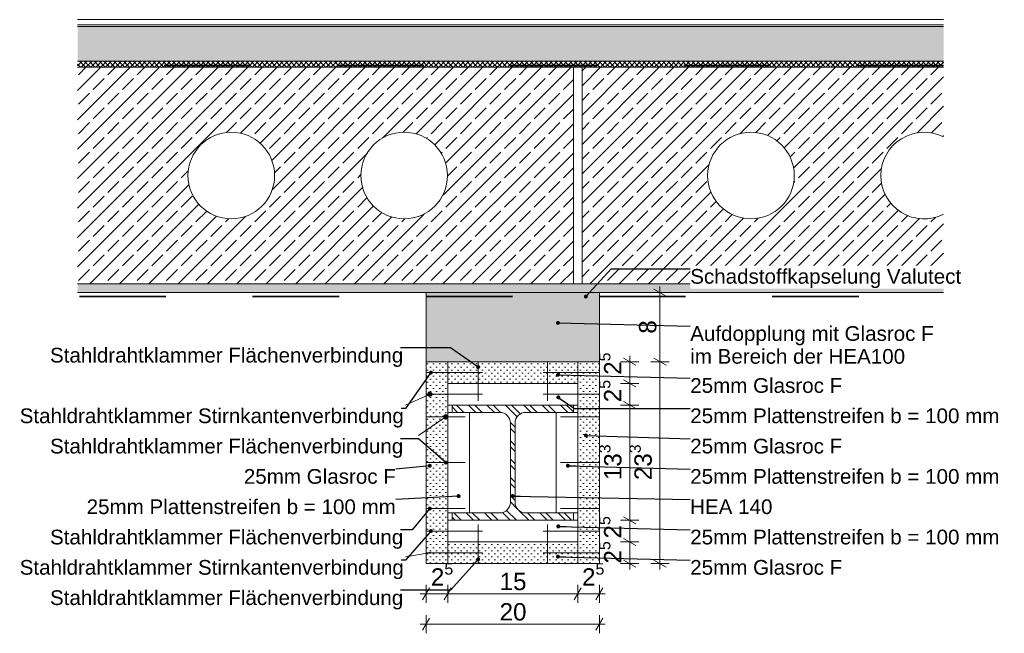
# Model space of a CAD drawing. Header units: metres. Extents: x 0 to 114, y 1 to 7.
# Tile 32 of 50: x 36.355 to 37.492, y 1.3 to 2.009. Entities that reach past the tile are written whole.
import ezdxf

# ---------------------------------------------------------------- set-up
doc = ezdxf.new("R2010")
doc.units = ezdxf.units.M
doc.header["$MEASUREMENT"] = 0
doc.linetypes.add('Strichlinie eng', pattern=[0.023, 0.015, -0.008])
doc.linetypes.add('Wipeout_Contour', pattern=[1, 0, -1])
for name, color, linetype in [('152 - Bemaßung_ Beschriftung.Ausbau', 7, 'Continuous'), ('301 - Elemente.Linie', 7, 'Continuous'), ('603 - Struktur.Bodenplatte_ Decke Roh', 7, 'Continuous'), ('650 - Abdeckung.Fußboden Aufbau', 7, 'Continuous'), ('Neubau_301 - Elemente.Linie', 7, 'Continuous'), ('Neubau_606 - Struktur.Wand Innen Ausbau', 7, 'Continuous'), ('Neubau_608 - Struktur.Träger', 7, 'Continuous')]:
    doc.layers.add(name, color=color, linetype=linetype)
doc.styles.add('ERSTELLTER_STIL_1', font='txt')
doc.dimstyles.new('ERSTELLTER_STIL__1', dxfattribs={"dimtxt": 0.02, "dimasz": 0.01064, "dimexe": 0.18, "dimexo": 0.0625, "dimgap": 0, "dimtad": 1, "dimtih": 1, "dimtoh": 1, "dimzin": 0, "dimdsep": 46, "dimtxsty": 'ERSTELLTER_STIL_1', "dimblk": 'ARROWHEAD_2', "dimblk1": 'ARROWHEAD_2', "dimblk2": 'ARROWHEAD_2', "dimcen": 0.09, "dimse1": 1, "dimse2": 1, "dimclrd": 7, "dimclre": 7, "dimclrt": 7, "dimazin": 0, "dimtfac": 1, "dimtdec": 4, "dimtmove": 0, "dimatfit": 3, "dimfxl": 1, "dimtolj": 1, "dimtzin": 0, "dimarcsym": 0})
doc.dimstyles.new('ERSTELLTER_STIL__2', dxfattribs={"dimtxt": 0.02, "dimasz": 0.01064, "dimexe": 0.18, "dimexo": 0.0625, "dimgap": 0, "dimtad": 1, "dimzin": 0, "dimdsep": 46, "dimtxsty": 'ERSTELLTER_STIL_1', "dimblk": 'ARROWHEAD_2', "dimblk1": 'ARROWHEAD_2', "dimblk2": 'ARROWHEAD_2', "dimcen": 0.09, "dimse1": 1, "dimse2": 1, "dimclrd": 7, "dimclre": 7, "dimclrt": 7, "dimazin": 0, "dimtfac": 1, "dimtdec": 4, "dimtmove": 0, "dimatfit": 3, "dimfxl": 1, "dimtolj": 1, "dimtzin": 0, "dimarcsym": 0})
doc.dimstyles.new('ERSTELLTER_STIL__3', dxfattribs={"dimtxt": 0.18, "dimasz": 0.00912, "dimexe": 0.18, "dimexo": 0.0625, "dimgap": 0, "dimtad": 0, "dimtih": 1, "dimtoh": 1, "dimdec": 4, "dimzin": 0, "dimdsep": 46, "dimcen": 0.09, "dimadec": 0, "dimazin": 0, "dimtfac": 1, "dimtdec": 4, "dimtmove": 0, "dimatfit": 3, "dimldrblk": 'ARROWHEAD_11', "dimfxl": 1, "dimtolj": 1, "dimtzin": 0, "dimarcsym": 0})
doc.dimstyles.new('ERSTELLTER_STIL__4', dxfattribs={"dimtxt": 0.02, "dimasz": 0.01064, "dimexe": 0.18, "dimexo": 0.0625, "dimgap": 0, "dimtad": 1, "dimzin": 0, "dimdsep": 46, "dimtxsty": 'ERSTELLTER_STIL_1', "dimblk": 'ARROWHEAD_2', "dimblk1": 'ARROWHEAD_2', "dimblk2": 'ARROWHEAD_2', "dimcen": 0.09, "dimse1": 1, "dimse2": 1, "dimclrd": 7, "dimclre": 7, "dimclrt": 7, "dimazin": 0, "dimtfac": 1, "dimtdec": 4, "dimtmove": 2, "dimatfit": 3, "dimfxl": 1, "dimtolj": 1, "dimtzin": 0, "dimarcsym": 0})
doc.dimstyles.new('ERSTELLTER_STIL__5', dxfattribs={"dimtxt": 0.02, "dimasz": 0.01064, "dimexe": 0.18, "dimexo": 0.0625, "dimgap": 0, "dimtad": 1, "dimtih": 1, "dimtoh": 1, "dimzin": 0, "dimdsep": 46, "dimtxsty": 'ERSTELLTER_STIL_1', "dimblk": 'ARROWHEAD_2', "dimblk1": 'ARROWHEAD_2', "dimblk2": 'ARROWHEAD_2', "dimcen": 0.09, "dimse1": 1, "dimse2": 1, "dimclrd": 7, "dimclre": 7, "dimclrt": 7, "dimazin": 0, "dimtfac": 1, "dimtdec": 4, "dimtmove": 2, "dimatfit": 3, "dimfxl": 1, "dimtolj": 1, "dimtzin": 0, "dimarcsym": 0})
pattern_1 = [(45, (-5.3675353, -7.991143), (-0.0035355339, 0.0035355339), [0, -0.005])]
pattern_2 = [(45, (-5.367535, -7.991143), (-0.016970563, 0.016970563), []), (45, (-5.37602, -7.982658), (-0.016970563, 0.016970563), [0.018, -0.006])]

# ---------------------------------------------------------------- blocks, each defined once
blk = doc.blocks.new('*D117', base_point=(-5.3675, -7.9911))
at = {"layer": '152 - Bemaßung_ Beschriftung.Ausbau', "color": 7, "linetype": 'Continuous', "lineweight": 5}
for p, q in [((37.052, 1.4099), (37.066, 1.4018)), ((37.0695, 1.4059), (37.0485, 1.4059)), ((37.059, 1.3809), (37.059, 1.4059)), ((37.0695, 1.3809), (37.0485, 1.3809)), ((37.052, 1.3849), (37.066, 1.3768)), ((37.059, 1.374), (37.059, 1.3809))]:
    blk.add_line(p, q, dxfattribs=at)
at = {"layer": '152 - Bemaßung_ Beschriftung.Ausbau', "color": 7, "lineweight": 5, "insert": (37.0552, 1.3809), "char_height": 0.02, "attachment_point": 7, "rotation": 90, "style": 'ERSTELLTER_STIL_1'}
blk.add_mtext('\\A1;{\\pql;\\fArial|b0|i0|c0|p38;2\\fArial|b0|i0|c0|p38;\\A1{\\H.66x;\\S5^  ;}}', dxfattribs=at)
blk = doc.blocks.new('ARROWHEAD_2')
at = {"color": 0, "linetype": 'Continuous', "lineweight": 0}
for p, q in [((0, 0), (-1, 0)), ((-0.38, -0.66), (0.38, 0.66))]:
    blk.add_line(p, q, dxfattribs=at)
blk = doc.blocks.new('*D118', base_point=(-5.3675, -7.9911))
at = {"layer": '152 - Bemaßung_ Beschriftung.Ausbau', "color": 7, "linetype": 'Continuous', "lineweight": 5}
for p, q in [((37.052, 1.4349), (37.066, 1.4268)), ((37.0695, 1.4309), (37.0485, 1.4309)), ((37.059, 1.4059), (37.059, 1.4309)), ((37.052, 1.4099), (37.066, 1.4018)), ((37.0695, 1.4059), (37.0485, 1.4059))]:
    blk.add_line(p, q, dxfattribs=at)
at = {"layer": '152 - Bemaßung_ Beschriftung.Ausbau', "color": 7, "lineweight": 5, "insert": (37.0552, 1.4098), "char_height": 0.02, "attachment_point": 7, "rotation": 90, "style": 'ERSTELLTER_STIL_1'}
blk.add_mtext('\\A1;{\\pql;\\fArial|b0|i0|c0|p38;2\\fArial|b0|i0|c0|p38;\\A1{\\H.66x;\\S5^  ;}}', dxfattribs=at)
blk = doc.blocks.new('*D119', base_point=(-5.3675, -7.9911))
at = {"layer": '152 - Bemaßung_ Beschriftung.Ausbau', "color": 7, "linetype": 'Continuous', "lineweight": 5}
for p, q in [((37.0695, 1.5639), (37.0485, 1.5639)), ((37.052, 1.5679), (37.066, 1.5598)), ((37.059, 1.4309), (37.059, 1.5639)), ((37.052, 1.4349), (37.066, 1.4268)), ((37.0695, 1.4309), (37.0485, 1.4309))]:
    blk.add_line(p, q, dxfattribs=at)
at = {"layer": '152 - Bemaßung_ Beschriftung.Ausbau', "color": 7, "lineweight": 5, "insert": (37.0553, 1.4772), "char_height": 0.02, "attachment_point": 7, "rotation": 90, "style": 'ERSTELLTER_STIL_1'}
blk.add_mtext('\\A1;{\\pql;\\fArial|b0|i0|c0|p38;13\\fArial|b0|i0|c0|p38;\\A1{\\H.66x;\\S3^  ;}}', dxfattribs=at)
blk = doc.blocks.new('*D120', base_point=(-5.3675, -7.9911))
at = {"layer": '152 - Bemaßung_ Beschriftung.Ausbau', "color": 7, "linetype": 'Continuous', "lineweight": 5}
for p, q in [((37.052, 1.5929), (37.066, 1.5848)), ((37.0695, 1.5889), (37.0485, 1.5889)), ((37.059, 1.5639), (37.059, 1.5889)), ((37.0695, 1.5639), (37.0485, 1.5639)), ((37.052, 1.5679), (37.066, 1.5598))]:
    blk.add_line(p, q, dxfattribs=at)
at = {"layer": '152 - Bemaßung_ Beschriftung.Ausbau', "color": 7, "lineweight": 5, "insert": (37.0552, 1.5671), "char_height": 0.02, "attachment_point": 7, "rotation": 90, "style": 'ERSTELLTER_STIL_1'}
blk.add_mtext('\\A1;{\\pql;\\fArial|b0|i0|c0|p38;2\\fArial|b0|i0|c0|p38;\\A1{\\H.66x;\\S5^  ;}}', dxfattribs=at)
blk = doc.blocks.new('*D121', base_point=(-5.3675, -7.9911))
at = {"layer": '152 - Bemaßung_ Beschriftung.Ausbau', "color": 7, "linetype": 'Continuous', "lineweight": 5}
for p, q in [((37.066, 1.6098), (37.052, 1.6179)), ((37.059, 1.6139), (37.059, 1.6207)), ((37.0695, 1.6139), (37.0485, 1.6139)), ((37.059, 1.5889), (37.059, 1.6139)), ((37.052, 1.5929), (37.066, 1.5848)), ((37.0695, 1.5889), (37.0485, 1.5889))]:
    blk.add_line(p, q, dxfattribs=at)
at = {"layer": '152 - Bemaßung_ Beschriftung.Ausbau', "color": 7, "lineweight": 5, "insert": (37.0552, 1.5988), "char_height": 0.02, "attachment_point": 7, "rotation": 90, "style": 'ERSTELLTER_STIL_1'}
blk.add_mtext('\\A1;{\\pql;\\fArial|b0|i0|c0|p38;2\\fArial|b0|i0|c0|p38;\\A1{\\H.66x;\\S5^  ;}}', dxfattribs=at)
blk = doc.blocks.new('*D122', base_point=(-5.3675, -7.9911))
at = {"layer": '152 - Bemaßung_ Beschriftung.Ausbau', "color": 7, "linetype": 'Continuous', "lineweight": 5}
for p, q in [((36.828, 1.3529), (36.8199, 1.3389)), ((36.824, 1.3354), (36.824, 1.3564)), ((36.853, 1.3529), (36.8449, 1.3389)), ((36.849, 1.3354), (36.849, 1.3564)), ((36.8171, 1.3459), (36.824, 1.3459)), ((36.824, 1.3459), (36.849, 1.3459))]:
    blk.add_line(p, q, dxfattribs=at)
at = {"layer": '152 - Bemaßung_ Beschriftung.Ausbau', "color": 7, "lineweight": 5, "insert": (36.8295, 1.3496), "char_height": 0.02, "attachment_point": 7, "style": 'ERSTELLTER_STIL_1'}
blk.add_mtext('\\A1;{\\pql;\\fArial|b0|i0|c0|p38;2\\fArial|b0|i0|c0|p38;\\A1{\\H.66x;\\S5^  ;}}', dxfattribs=at)
blk = doc.blocks.new('*D123', base_point=(-5.3675, -7.9911))
at = {"layer": '152 - Bemaßung_ Beschriftung.Ausbau', "color": 7, "linetype": 'Continuous', "lineweight": 5}
for p, q in [((36.853, 1.3529), (36.8449, 1.3389)), ((36.849, 1.3354), (36.849, 1.3564)), ((37.003, 1.3529), (36.9949, 1.3389)), ((36.999, 1.3354), (36.999, 1.3564)), ((36.849, 1.3459), (36.999, 1.3459))]:
    blk.add_line(p, q, dxfattribs=at)
at = {"layer": '152 - Bemaßung_ Beschriftung.Ausbau', "color": 7, "lineweight": 5, "insert": (36.9088, 1.3499), "char_height": 0.02, "attachment_point": 7, "style": 'ERSTELLTER_STIL_1'}
blk.add_mtext('\\A1;{\\pql;\\fArial|b0|i0|c0|p38;15}', dxfattribs=at)
blk = doc.blocks.new('*D124', base_point=(-5.3675, -7.9911))
at = {"layer": '152 - Bemaßung_ Beschriftung.Ausbau', "color": 7, "linetype": 'Continuous', "lineweight": 5}
for p, q in [((37.003, 1.3529), (36.9949, 1.3389)), ((36.999, 1.3354), (36.999, 1.3564)), ((37.0199, 1.3389), (37.028, 1.3529)), ((37.024, 1.3354), (37.024, 1.3564)), ((36.999, 1.3459), (37.024, 1.3459)), ((37.024, 1.3459), (37.0308, 1.3459))]:
    blk.add_line(p, q, dxfattribs=at)
at = {"layer": '152 - Bemaßung_ Beschriftung.Ausbau', "color": 7, "lineweight": 5, "insert": (37.004, 1.3496), "char_height": 0.02, "attachment_point": 7, "style": 'ERSTELLTER_STIL_1'}
blk.add_mtext('\\A1;{\\pql;\\fArial|b0|i0|c0|p38;2\\fArial|b0|i0|c0|p38;\\A1{\\H.66x;\\S5^  ;}}', dxfattribs=at)
blk = doc.blocks.new('*D125', base_point=(-5.3675, -7.9911))
at = {"layer": '152 - Bemaßung_ Beschriftung.Ausbau', "color": 7, "linetype": 'Continuous', "lineweight": 5}
for p, q in [((36.824, 1.3004), (36.824, 1.3214)), ((37.024, 1.3004), (37.024, 1.3214)), ((36.8171, 1.3109), (36.824, 1.3109)), ((36.828, 1.3179), (36.8199, 1.3039)), ((36.824, 1.3109), (37.024, 1.3109)), ((37.0199, 1.3039), (37.028, 1.3179)), ((37.024, 1.3109), (37.0308, 1.3109))]:
    blk.add_line(p, q, dxfattribs=at)
at = {"layer": '152 - Bemaßung_ Beschriftung.Ausbau', "color": 7, "lineweight": 5, "insert": (36.9088, 1.3149), "char_height": 0.02, "attachment_point": 7, "style": 'ERSTELLTER_STIL_1'}
blk.add_mtext('\\A1;{\\pql;\\fArial|b0|i0|c0|p38;20}', dxfattribs=at)
blk = doc.blocks.new('*D126', base_point=(-5.3675, -7.9911))
at = {"layer": '152 - Bemaßung_ Beschriftung.Ausbau', "color": 7, "linetype": 'Continuous', "lineweight": 5}
for p, q in [((37.087, 1.6179), (37.101, 1.6098)), ((37.1045, 1.6139), (37.0835, 1.6139)), ((37.094, 1.3809), (37.094, 1.6139)), ((37.1045, 1.3809), (37.0835, 1.3809)), ((37.087, 1.3849), (37.101, 1.3768)), ((37.094, 1.374), (37.094, 1.3809))]:
    blk.add_line(p, q, dxfattribs=at)
at = {"layer": '152 - Bemaßung_ Beschriftung.Ausbau', "color": 7, "lineweight": 5, "insert": (37.0903, 1.4772), "char_height": 0.02, "attachment_point": 7, "rotation": 90, "style": 'ERSTELLTER_STIL_1'}
blk.add_mtext('\\A1;{\\pql;\\fArial|b0|i0|c0|p38;23\\fArial|b0|i0|c0|p38;\\A1{\\H.66x;\\S3^  ;}}', dxfattribs=at)
blk = doc.blocks.new('*D127', base_point=(-5.3675, -7.9911))
at = {"layer": '152 - Bemaßung_ Beschriftung.Ausbau', "color": 7, "linetype": 'Continuous', "lineweight": 5}
for p, q in [((37.101, 1.6898), (37.087, 1.6979)), ((37.094, 1.6939), (37.094, 1.7007)), ((37.1045, 1.6939), (37.0835, 1.6939)), ((37.094, 1.6139), (37.094, 1.6939)), ((37.087, 1.6179), (37.101, 1.6098)), ((37.1045, 1.6139), (37.0835, 1.6139))]:
    blk.add_line(p, q, dxfattribs=at)
at = {"layer": '152 - Bemaßung_ Beschriftung.Ausbau', "color": 7, "lineweight": 5, "insert": (37.09, 1.6463), "char_height": 0.02, "attachment_point": 7, "rotation": 90, "style": 'ERSTELLTER_STIL_1'}
blk.add_mtext('\\A1;{\\pql;\\fArial|b0|i0|c0|p38;8}', dxfattribs=at)
blk = doc.blocks.new('ARROWHEAD_11')
at = {"color": 0, "linetype": 'Continuous', "lineweight": 0}
blk.add_line((0, 0), (-1, 0), dxfattribs=at)
at = {"color": 0, "linetype": 'Continuous', "lineweight": 0, "const_width": 0.25, "flags": 128}
blk.add_lwpolyline([(-0.125, 0, 1), (0.125, 0, 1)], format="xyb", close=True, dxfattribs=at)

msp = doc.modelspace()

# ---------------------------------------------------------------- hatches: boundary and pattern name
at = {"linetype": 'Continuous', "lineweight": 5}
h = msp.add_hatch(dxfattribs=at)
h.set_pattern_fill('Metall__Stahl_0006', color=1, style=0, pattern_type=2)
h.set_pattern_definition([(135, (-5.367535, -7.991143), (0.0106066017, 0.0106066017), []), (135, (-5.371071, -7.994678), (0.0106066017, 0.0106066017), [])])
h.paths.add_polyline_path([(36.994, 1.5639), (36.854, 1.5639), (36.854, 1.5554), (36.9092, 1.5554, -0.414214), (36.9212, 1.5434), (36.9212, 1.4514, -0.414214), (36.9092, 1.4394), (36.854, 1.4394), (36.854, 1.4309), (36.994, 1.4309), (36.994, 1.4394), (36.9387, 1.4394, -0.414214), (36.9267, 1.4514), (36.9267, 1.5434, -0.414214), (36.9387, 1.5554), (36.994, 1.5554)])
at = {"layer": '152 - Bemaßung_ Beschriftung.Ausbau', "linetype": 'Continuous', "lineweight": 0, "true_color": 0x000000}
for points in [[(36.8256, 1.5764), (36.8258, 1.5754), (36.8263, 1.5746), (36.8271, 1.574), (36.8281, 1.5739), (36.829, 1.574), (36.8298, 1.5746), (36.8304, 1.5754), (36.8306, 1.5764), (36.8304, 1.5773), (36.8298, 1.5781), (36.829, 1.5787), (36.8281, 1.5789), (36.8271, 1.5787), (36.8263, 1.5781), (36.8258, 1.5773)], [(36.8441, 1.5504), (36.8443, 1.5494), (36.8448, 1.5486), (36.8456, 1.548), (36.8466, 1.5479), (36.8475, 1.548), (36.8483, 1.5486), (36.8489, 1.5494), (36.8491, 1.5504), (36.8489, 1.5513), (36.8483, 1.5521), (36.8475, 1.5527), (36.8466, 1.5529), (36.8456, 1.5527), (36.8448, 1.5521), (36.8443, 1.5513)], [(36.8276, 1.3934), (36.8276, 1.3932), (36.8277, 1.393), (36.8279, 1.3929), (36.8281, 1.3929), (36.8283, 1.3929), (36.8284, 1.393), (36.8285, 1.3932), (36.8286, 1.3934), (36.8285, 1.3935), (36.8284, 1.3937), (36.8283, 1.3938), (36.8281, 1.3939), (36.8279, 1.3938), (36.8277, 1.3937), (36.8276, 1.3935)]]:
    msp.add_hatch(color=18, dxfattribs=at).paths.add_polyline_path(points)
at = {"layer": '603 - Struktur.Bodenplatte_ Decke Roh', "linetype": 'Continuous', "lineweight": 5}
h = msp.add_hatch(dxfattribs=at)
h.set_pattern_fill('Beton__Stahlbeton_0006', style=0, pattern_type=2)
h.set_pattern_definition(pattern_2)
h.paths.add_polyline_path([(36.4215, 1.7039), (36.994, 1.7039), (36.994, 1.9539), (36.4215, 1.9539)])
h.paths.add_polyline_path([(36.799, 1.7789, 0.414214), (36.849, 1.8289, 0.414214), (36.799, 1.8789, 0.414214), (36.749, 1.8289, 0.414214)], flags=0)
h.paths.add_polyline_path([(36.599, 1.8789, -0.414214), (36.649, 1.8289, -0.414214), (36.599, 1.7789, -0.414214), (36.549, 1.8289, -0.414214)], flags=0)
h = msp.add_hatch(dxfattribs=at)
h.set_pattern_fill('Beton__Stahlbeton_0006', style=0, pattern_type=2)
h.set_pattern_definition(pattern_2)
h.paths.add_polyline_path([(37.004, 1.9539), (37.004, 1.7039), (37.4215, 1.7039), (37.4215, 1.7842, -0.117224), (37.399, 1.7789, -0.414214), (37.349, 1.8289, -0.414214), (37.399, 1.8789, -0.117224), (37.4215, 1.8735), (37.4215, 1.9539)])
h.paths.add_polyline_path([(37.199, 1.8789, -0.414214), (37.249, 1.8289, -0.414214), (37.199, 1.7789, -0.414214), (37.149, 1.8289, -0.414214)], flags=0)
h = msp.add_hatch(dxfattribs=at)
h.set_pattern_fill('Gips_0006', style=0, pattern_type=2)
h.set_pattern_definition(pattern_1)
h.paths.add_polyline_path([(36.4215, 1.7039), (36.4215, 1.6939), (37.4215, 1.6939), (37.4215, 1.7039)])
at = {"layer": '603 - Struktur.Bodenplatte_ Decke Roh', "linetype": 'Continuous', "lineweight": 0, "true_color": 0xffbfbf}
msp.add_hatch(color=254, dxfattribs=at).paths.add_polyline_path([(36.824, 1.6939), (37.024, 1.6939), (37.024, 1.6139), (36.824, 1.6139)])
at = {"layer": '650 - Abdeckung.Fußboden Aufbau', "linetype": 'Continuous', "lineweight": 5}
h = msp.add_hatch(dxfattribs=at)
h.set_pattern_fill('Beton__unbewehrt_0006', color=1, style=0, pattern_type=2)
h.set_pattern_definition([(45, (-5.367535, -7.991143), (-0.0070710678, 0.0070710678), [0.0075, -0.0025]), (45, (-5.367535, -7.984072), (-0.0070710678, 0.0070710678), [0.0075, -0.0025])])
h.paths.add_polyline_path([(36.4215, 2.0009), (36.4215, 1.9609), (37.4215, 1.9609), (37.4215, 2.0009)])
h = msp.add_hatch(dxfattribs=at)
h.set_pattern_fill('Dämmung__hart_2_0006', color=1, style=0, pattern_type=2)
h.set_pattern_definition([(45, (-5.3675353, -7.991143), (-0.00282842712, 0.00282842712), []), (135, (-5.3675353, -7.991143), (0.00282842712, 0.00282842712), [])])
h.paths.add_polyline_path([(36.4215, 1.9609), (36.4215, 1.9539), (37.4215, 1.9539), (37.4215, 1.9609)])
at = {"layer": 'Neubau_606 - Struktur.Wand Innen Ausbau', "linetype": 'Continuous', "lineweight": 5}
h = msp.add_hatch(dxfattribs=at)
h.set_pattern_fill('Gips_0006', style=0, pattern_type=2)
h.set_pattern_definition(pattern_1)
h.paths.add_polyline_path([(36.849, 1.6139), (36.824, 1.6139), (36.824, 1.3809), (36.849, 1.3809)])
h = msp.add_hatch(dxfattribs=at)
h.set_pattern_fill('Gips_0006', style=0, pattern_type=2)
h.set_pattern_definition(pattern_1)
h.paths.add_polyline_path([(36.849, 1.5889), (36.849, 1.6139), (36.999, 1.6139), (36.999, 1.5889)])
h = msp.add_hatch(dxfattribs=at)
h.set_pattern_fill('Gips_0006', style=0, pattern_type=2)
h.set_pattern_definition(pattern_1)
h.paths.add_polyline_path([(37.024, 1.6139), (36.999, 1.6139), (36.999, 1.3809), (37.024, 1.3809)])
h = msp.add_hatch(dxfattribs=at)
h.set_pattern_fill('Gips_0006', style=0, pattern_type=2)
h.set_pattern_definition(pattern_1)
h.paths.add_polyline_path([(36.849, 1.4059), (36.849, 1.3809), (36.999, 1.3809), (36.999, 1.4059)])

# ---------------------------------------------------------------- linework, layer by layer
at = {"color": 1, "linetype": 'Continuous', "lineweight": 9, "flags": 128}
msp.add_lwpolyline([(36.994, 1.5639), (36.854, 1.5639), (36.854, 1.5554), (36.9092, 1.5554, -0.414214), (36.9212, 1.5434), (36.9212, 1.4514, -0.414214), (36.9092, 1.4394), (36.854, 1.4394), (36.854, 1.4309), (36.994, 1.4309), (36.994, 1.4394), (36.9387, 1.4394, -0.414214), (36.9267, 1.4514), (36.9267, 1.5434, -0.414214), (36.9387, 1.5554), (36.994, 1.5554)], format="xyb", close=True, dxfattribs=at)
at = {"layer": '152 - Bemaßung_ Beschriftung.Ausbau', "color": 7, "linetype": 'Continuous', "lineweight": 9}
for p, q in [((36.8, 1.5639), (36.8258, 1.5753)), ((36.8152, 1.5288), (36.8445, 1.5489)), ((36.8, 1.3888), (36.8276, 1.3933))]:
    msp.add_line(p, q, dxfattribs=at)
for centre, radius in [((36.8281, 1.5764), 0.0025), ((36.8466, 1.5504), 0.0025), ((36.8281, 1.3934), 0.0005)]:
    msp.add_circle(centre, radius, dxfattribs=at)
at = {"layer": '301 - Elemente.Linie', "color": 7, "linetype": 'Continuous', "lineweight": 18}
for p, q in [((36.884, 1.5689), (36.884, 1.6139)), ((36.964, 1.5689), (36.964, 1.6139)), ((36.824, 1.6014), (36.889, 1.6014)), ((37.024, 1.6014), (36.959, 1.6014)), ((36.824, 1.5764), (36.889, 1.5764)), ((37.024, 1.5764), (36.959, 1.5764)), ((36.824, 1.5504), (36.869, 1.5504)), ((37.024, 1.5504), (36.979, 1.5504)), ((36.824, 1.4974), (36.869, 1.4974)), ((37.024, 1.4974), (36.979, 1.4974)), ((36.824, 1.4444), (36.869, 1.4444)), ((37.024, 1.4444), (36.979, 1.4444)), ((36.884, 1.4259), (36.884, 1.3809)), ((36.964, 1.4259), (36.964, 1.3809)), ((36.824, 1.4184), (36.889, 1.4184)), ((37.024, 1.4184), (36.959, 1.4184)), ((36.824, 1.3934), (36.889, 1.3934)), ((37.024, 1.3934), (36.959, 1.3934))]:
    msp.add_line(p, q, dxfattribs=at)
at = {"layer": '301 - Elemente.Linie', "color": 92, "linetype": 'Strichlinie eng', "lineweight": 35, "true_color": 0x00be00, "flags": 128}
for points in [[(37.4215, 1.9559), (36.4215, 1.9559)], [(36.4236, 1.6892), (37.4215, 1.6892)]]:
    msp.add_lwpolyline(points, dxfattribs=at)
at = {"layer": '301 - Elemente.Linie', "color": 7, "linetype": 'Continuous', "lineweight": 13, "flags": 128}
for points in [[(36.549, 1.8289, -1), (36.649, 1.8289, -1)], [(36.7486, 1.8289, -1), (36.8486, 1.8289, -1)], [(37.149, 1.8289, -1), (37.249, 1.8289, -1)]]:
    msp.add_lwpolyline(points, format="xyb", close=True, dxfattribs=at)
msp.add_lwpolyline([(37.4215, 1.7842, -0.558559), (37.349, 1.8289, -0.558559), (37.4215, 1.8735)], format="xyb", dxfattribs=at)
at = {"layer": '603 - Struktur.Bodenplatte_ Decke Roh', "color": 7, "linetype": 'Continuous', "lineweight": 13}
for p, q in [((37.4215, 1.9539), (36.4215, 1.9539)), ((37.4215, 1.9539), (36.4215, 1.9539)), ((36.994, 1.9539), (36.994, 1.7039)), ((37.004, 1.9539), (37.004, 1.7039)), ((37.4215, 1.7039), (36.4215, 1.7039))]:
    msp.add_line(p, q, dxfattribs=at)
at = {"layer": '603 - Struktur.Bodenplatte_ Decke Roh', "color": 7, "linetype": 'Continuous', "lineweight": 5}
msp.add_line((37.4215, 1.6939), (36.4215, 1.6939), dxfattribs=at)
at = {"layer": '650 - Abdeckung.Fußboden Aufbau', "color": 1, "linetype": 'Continuous', "lineweight": 13}
for p, q in [((37.4215, 2.0089), (36.4215, 2.0089)), ((37.4215, 2.0029), (36.4215, 2.0029)), ((37.4215, 2.0009), (36.4215, 2.0009)), ((37.4215, 1.9609), (36.4215, 1.9609))]:
    msp.add_line(p, q, dxfattribs=at)
at = {"layer": 'Neubau_301 - Elemente.Linie', "color": 1, "linetype": 'Continuous', "lineweight": 9, "flags": 128}
msp.add_lwpolyline([(37.024, 1.6939), (37.024, 1.6139), (36.824, 1.6139), (36.824, 1.6939)], dxfattribs=at)
at = {"layer": 'Neubau_606 - Struktur.Wand Innen Ausbau', "color": 1, "linetype": 'Continuous', "lineweight": 9, "flags": 128}
for points in [[(36.849, 1.6139), (36.824, 1.6139), (36.824, 1.3809), (36.849, 1.3809)], [(36.849, 1.5889), (36.849, 1.6139), (36.999, 1.6139), (36.999, 1.5889)], [(37.024, 1.6139), (36.999, 1.6139), (36.999, 1.3809), (37.024, 1.3809)], [(36.999, 1.5889), (36.849, 1.5889), (36.849, 1.5639), (36.999, 1.5639)], [(36.874, 1.5554), (36.849, 1.5554), (36.849, 1.4394), (36.874, 1.4394)], [(36.999, 1.5554), (36.974, 1.5554), (36.974, 1.4394), (36.999, 1.4394)], [(36.999, 1.4309), (36.849, 1.4309), (36.849, 1.4059), (36.999, 1.4059)], [(36.849, 1.4059), (36.849, 1.3809), (36.999, 1.3809), (36.999, 1.4059)]]:
    msp.add_lwpolyline(points, close=True, dxfattribs=at)
at = {"layer": 'Neubau_608 - Struktur.Träger', "color": 1, "linetype": 'Continuous', "lineweight": 9}
for p, q in [((36.854, 1.5639), (36.854, 1.5554)), ((36.874, 1.5639), (36.854, 1.5639)), ((36.974, 1.5639), (36.974, 1.5639)), ((36.994, 1.5639), (36.974, 1.5639)), ((36.994, 1.5639), (36.994, 1.5554)), ((36.994, 1.5554), (36.974, 1.5554)), ((36.854, 1.4394), (36.854, 1.4309)), ((36.994, 1.4394), (36.994, 1.4309))]:
    msp.add_line(p, q, dxfattribs=at)

# ---------------------------------------------------------------- texts
at = {"layer": '152 - Bemaßung_ Beschriftung.Ausbau', "color": 7, "linetype": 'Continuous', "lineweight": 9, "insert": (37.1289, 1.655), "char_height": 0.017, "attachment_point": 1, "line_spacing_factor": 0.930826, "style": 'ERSTELLTER_STIL_1'}
msp.add_mtext('\\A1;{\\pql;\\fArial|b0|i0|c0|p38;Aufdopplung mit\\fArial|b0|i0|c0|p38; Glasroc F\\P\\pql;\\fArial|b0|i0|c0|p38;im Bereich der HEA100}', dxfattribs=at)
at = {"layer": '152 - Bemaßung_ Beschriftung.Ausbau', "color": 7, "linetype": 'Continuous', "lineweight": 9, "char_height": 0.017, "style": 'ERSTELLTER_STIL_1'}
for s, insert, attachment_point in [('\\A1;{\\pql;\\fArial|b0|i0|c0|p38;Stahldrahtklammer Flächenverbindung}', (36.3897, 1.63), 1), ('\\A1;{\\pql;\\fArial|b0|i0|c0|p38;2\\fArial|b0|i0|c0|p38;5m\\fArial|b0|i0|c0|p38;m Glasroc F}', (37.1289, 1.595), 1), ('\\A1;{\\pql;\\fArial|b0|i0|c0|p38;Stahldrahtklammer Stirnkantenverbindung}', (36.3547, 1.56), 1), ('\\A1;{\\pql;\\fArial|b0|i0|c0|p38;25mm \\fArial|b0|i0|c0|p38;Plattenstreifen b = 100 mm}', (37.1289, 1.56), 1), ('\\A1;{\\pql;\\fArial|b0|i0|c0|p38;Stahldrahtklammer Flächenverbindung}', (36.3897, 1.525), 1), ('\\A1;{\\pql;\\fArial|b0|i0|c0|p38;2\\fArial|b0|i0|c0|p38;5m\\fArial|b0|i0|c0|p38;m Glasroc F}', (37.1289, 1.525), 1), ('\\A1;{\\pqr;\\fArial|b0|i0|c0|p38;2\\fArial|b0|i0|c0|p38;5m\\fArial|b0|i0|c0|p38;m Glasroc F}', (36.789, 1.49), 3), ('\\A1;{\\pql;\\fArial|b0|i0|c0|p38;25mm Plattenstreifen b = 100 mm}', (37.1289, 1.49), 1), ('\\A1;{\\pqr;\\fArial|b0|i0|c0|p38;25mm \\fArial|b0|i0|c0|p38;Plattenstreifen b = 100 mm}', (36.789, 1.455), 3), ('\\A1;{\\pql;\\fArial|b0|i0|c0|p38;HEA 140}', (37.1288, 1.455), 1), ('\\A1;{\\pql;\\fArial|b0|i0|c0|p38;Stahldrahtklammer Flächenverbindung}', (36.3897, 1.42), 1), ('\\A1;{\\pql;\\fArial|b0|i0|c0|p38;25mm \\fArial|b0|i0|c0|p38;Plattenstreifen b = 100 mm}', (37.1289, 1.42), 1), ('\\A1;{\\pql;\\fArial|b0|i0|c0|p38;Stahldrahtklammer Stirnkantenverbindung}', (36.3547, 1.385), 1), ('\\A1;{\\pql;\\fArial|b0|i0|c0|p38;2\\fArial|b0|i0|c0|p38;5m\\fArial|b0|i0|c0|p38;m Glasroc F}', (37.1289, 1.385), 1), ('\\A1;{\\pql;\\fArial|b0|i0|c0|p38;Stahldrahtklammer Flächenverbindung}', (36.3897, 1.35), 1)]:
    msp.add_mtext(s, dxfattribs=dict(at, insert=insert, attachment_point=attachment_point))

# ---------------------------------------------------------------- dimensions: what is measured, and where the dimension line sits
at = {"layer": '152 - Bemaßung_ Beschriftung.Ausbau', "color": 7, "linetype": 'Continuous', "lineweight": 5}
for base, p1, p2, dimstyle, picture, middle in [((37.094, 1.6939), (37.024, 1.6139), (37.024, 1.6939), 'ERSTELLTER_STIL__2', '*D127', (37.08, 1.6539)), ((37.058964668, 1.6138570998), (36.998964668, 1.5888570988), (37.023964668, 1.6138570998), 'ERSTELLTER_STIL__4', '*D121', (37.0449646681, 1.6334780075)), ((37.058964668, 1.5888570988), (36.993964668, 1.5638570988), (36.998964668, 1.5888570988), 'ERSTELLTER_STIL__4', '*D120', (37.0449646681, 1.6017624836)), ((37.094, 1.6139), (36.824, 1.3809), (37.024, 1.6139), 'ERSTELLTER_STIL__2', '*D126', (37.08, 1.5194)), ((37.059, 1.5639), (36.854, 1.4309), (36.994, 1.5639), 'ERSTELLTER_STIL__2', '*D119', (37.045, 1.5194)), ((37.058964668, 1.4308571), (36.8489646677, 1.4058571), (36.8539646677, 1.4308571), 'ERSTELLTER_STIL__4', '*D118', (37.0449646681, 1.4444479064)), ((37.058964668, 1.4058571), (36.8239646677, 1.3808571), (36.8489646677, 1.4058571), 'ERSTELLTER_STIL__4', '*D117', (37.0449646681, 1.4154960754))]:
    dim = msp.add_linear_dim(base=base, p1=p1, p2=p2, angle=90, dimstyle=dimstyle, dxfattribs=at)
    dim.commit()
    dim.dimension.update_dxf_attribs({"geometry": picture, "text_midpoint": middle, "dimtype": 160, "text_rotation": 90})
for base, p1, p2, dimstyle, picture, middle in [((36.8489646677, 1.3458571), (36.8239646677, 1.3808571), (36.8489646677, 1.3808571), 'ERSTELLTER_STIL__5', '*D122', (36.8641469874, 1.3598570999)), ((37.023964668, 1.3458571), (36.998964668, 1.3808571), (37.023964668, 1.3808571), 'ERSTELLTER_STIL__5', '*D124', (37.0386644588, 1.3598570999)), ((37.024, 1.3109), (36.824, 1.3809), (37.024, 1.3809), 'ERSTELLTER_STIL__1', '*D125', (36.924, 1.3249)), ((36.999, 1.3459), (36.849, 1.3809), (36.999, 1.3809), 'ERSTELLTER_STIL__1', '*D123', (36.924, 1.3599))]:
    dim = msp.add_linear_dim(base=base, p1=p1, p2=p2, dimstyle=dimstyle, dxfattribs=at)
    dim.commit()
    dim.dimension.update_dxf_attribs({"geometry": picture, "text_midpoint": middle, "dimtype": 160})

# ---------------------------------------------------------------- leaders
at = {"layer": '152 - Bemaßung_ Beschriftung.Ausbau', "color": 7, "linetype": 'Continuous', "lineweight": 9, "annotation_type": 0, "has_hookline": 1}
for points, hookline_direction, text_width in [([(36.9762, 1.6588), (37.1289, 1.655)], 0, 0.2798), ([(36.884, 1.6078), (36.8522, 1.63), (36.7945, 1.63)], 1, 0.4048), ([(36.8295, 1.6014), (36.8, 1.56), (36.7951, 1.56)], 1, 0.4404), ([(36.9762, 1.5988), (37.1289, 1.595)], 0, 0.1736), ([(36.9766, 1.5728), (36.9953, 1.56), (37.1289, 1.56)], 0, 0.3545), ([(36.8466, 1.4975), (36.8152, 1.525), (36.7945, 1.525)], 1, 0.4048), ([(37.0084, 1.5288), (37.1289, 1.525)], 0, 0.1736), ([(36.8282, 1.4938), (36.789, 1.49)], 1, 0.1736), ([(36.9876, 1.4938), (37.1289, 1.49)], 0, 0.3545), ([(36.8615, 1.4588), (36.789, 1.455)], 1, 0.3545), ([(36.9239, 1.4588), (37.1288, 1.455)], 0, 0.0919), ([(36.8282, 1.4444), (36.8077, 1.42), (36.7945, 1.42)], 1, 0.4048), ([(36.9766, 1.4238), (37.1289, 1.42)], 0, 0.3545), ([(36.8295, 1.4184), (36.8, 1.385), (36.7951, 1.385)], 1, 0.4404), ([(36.884, 1.3857), (36.8522, 1.35), (36.7945, 1.35)], 1, 0.4048), ([(36.9762, 1.3888), (37.1289, 1.385)], 0, 0.1736)]:
    msp.add_leader(points, dimstyle='ERSTELLTER_STIL__3', dxfattribs=dict(at, hookline_direction=hookline_direction, text_width=text_width))

# ---------------------------------------------------------------- next in the draw order: wipeouts: each hides what was drawn before it
at = {"color": 7, "linetype": 'Wipeout_Contour', "lineweight": 9, "ltscale": 149.295189}
msp.add_wipeout([(37.1289, 1.7249), (37.4332, 1.7249), (37.4332, 1.6982), (37.1289, 1.6982)], dxfattribs=at).dxf.layer = '152 - Bemaßung_ Beschriftung.Ausbau'

# ---------------------------------------------------------------- next in the draw order: texts
at = {"layer": '152 - Bemaßung_ Beschriftung.Ausbau', "color": 7, "linetype": 'Continuous', "lineweight": 9, "insert": (37.1289, 1.721), "char_height": 0.017, "attachment_point": 1, "style": 'ERSTELLTER_STIL_1'}
msp.add_mtext('\\A1;{\\pql;\\fArial|b0|i0|c0|p38;Schadstoffkapselung\\fArial|b0|i0|c0|p38; \\fArial|b0|i0|c0|p38;Valutect}', dxfattribs=at)

# ---------------------------------------------------------------- next in the draw order: leaders
at = {"layer": '152 - Bemaßung_ Beschriftung.Ausbau', "color": 7, "linetype": 'Continuous', "lineweight": 9, "annotation_type": 0, "has_hookline": 1, "hookline_direction": 0, "text_width": 0.3113}
msp.add_leader([(37.0084, 1.6892), (37.0377, 1.721), (37.1289, 1.721)], dimstyle='ERSTELLTER_STIL__3', dxfattribs=at)

doc.saveas('drawing.dxf')
